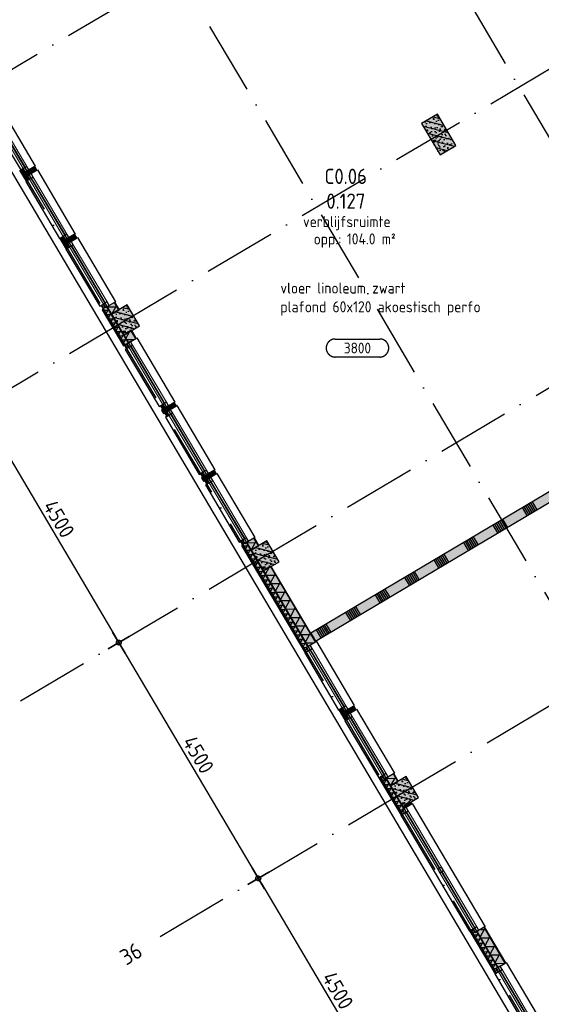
# Model space of a CAD drawing. Header units: millimetres. Extents: x 20872 to 297961, y -293704 to 213007.
# Tile 30 of 256: x 47721 to 56295, y -124954 to -108782. Entities that reach past the tile are written whole.
import ezdxf
from ezdxf.enums import TextEntityAlignment as Align
from ezdxf.xclip import XClip

# ---------------------------------------------------------------- set-up
doc = ezdxf.new("R2010")
doc.units = ezdxf.units.MM
doc.header["$LTSCALE"] = 100
doc.header["$XCLIPFRAME"] = 2
doc.linetypes.add('ACAD_ISO10W100', pattern=[18, 12, -3, 0, -3])
doc.layers.get('Defpoints').update_dxf_attribs({"color": 181})
for name, color, linetype in [('A--L$7--_stramien', 1, 'Continuous'), ('A--L20--_bovenbouw', 3, 'Continuous'), ('A--L30--_afbouw', 7, 'Continuous'), ('A--T$1--_algemeen', 1, 'Continuous'), ('A--T$7--_stramien', 7, 'Continuous'), ('XREFS', 9, 'Continuous')]:
    doc.layers.add(name, color=color, linetype=linetype)
doc.styles.add('BRON standaard', font='isocp.shx')
doc.styles.add('BURO maatvoering', font='isocp.shx')
doc.styles.add('BURO standaard', font='isocp.shx')
doc.styles.add('JINX maatvoering', font='isocp.shx')
doc.styles.add('JINX standaard', font='isocp.shx')
doc.dimstyles.new('JINX maatvoering 1-100', dxfattribs={"dimscale": 100, "dimtxt": 2.5, "dimasz": 1, "dimexe": 125, "dimexo": 0, "dimtad": 1, "dimdec": 0, "dimzin": 12, "dimdsep": 46, "dimtxsty": 'JINX maatvoering', "dimblk": 'BURO_maatvoeringssymbool_01', "dimcen": 2, "dimse1": 1, "dimse2": 1, "dimclrd": 1, "dimclrt": 7, "dimadec": 0, "dimazin": 0, "dimtfac": 1, "dimtdec": 0, "dimtix": 1, "dimtofl": 0, "dimtmove": 0, "dimatfit": 3, "dimldrblk": 'DOT', "dimfxl": 1, "dimtolj": 1, "dimtzin": 0, "dimarcsym": 0})

# ---------------------------------------------------------------- blocks, each defined once
blk = doc.blocks.new('AL_stramlab_01_P03_BV')
at = {"color": 4, "linetype": 'Continuous', "lineweight": -2, "style": 'BRON standaard'}
blk.add_attdef('LABEL', text='', height=350, dxfattribs=at).set_placement((0, 0), align=Align.MIDDLE_CENTER)
blk = doc.blocks.new('AB2_D_DV_MV_maatvoeringssymbool_01')
at = {"color": 1}
for p, q in [((0, -2), (0, 2)), ((-2, 0), (2, 0))]:
    blk.add_line(p, q, dxfattribs=at)
blk.add_circle((0, 0), 0.4, dxfattribs=at)
blk = doc.blocks.new('*D219')
at = {"layer": 'A--T$7--_stramien', "color": 1, "lineweight": -2, "transparency": 16777216}
blk.add_line((44816, 38645), (47007, 34945), dxfattribs=at)
at = {"layer": 'Defpoints', "color": 0, "transparency": 16777216}
for p in [(46976, 40040), (49269, 36168), (47058, 34859)]:
    blk.add_point(p, dxfattribs=at)
at = {"layer": 'A--T$7--_stramien', "color": 1, "lineweight": -2, "transparency": 16777216, "xscale": 100, "yscale": 100, "zscale": 100}
for p, rotation in [((44765, 38731), 120.6301152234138), ((47058, 34859), 300.6301152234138)]:
    blk.add_blockref('AB2_D_DV_MV_maatvoeringssymbool_01', p, dxfattribs=dict(at, rotation=rotation))
at = {"layer": 'A--T$7--_stramien', "color": 7, "transparency": 16777216, "insert": (46073, 36891), "char_height": 250, "attachment_point": 5, "rotation": 300.6301, "style": 'JINX maatvoering'}
blk.add_mtext('\\A1;4500', dxfattribs=at)
blk = doc.blocks.new('_Dot')
at = {"color": 0, "linetype": 'ByBlock', "lineweight": -2}
blk.add_line((-0.5, 0), (-1, 0), dxfattribs=at)
at = {"color": 0, "linetype": 'ByBlock', "const_width": 0.5}
blk.add_lwpolyline([(-0.25, 0, 1), (0.25, 0, 1)], format="xyb", close=True, dxfattribs=at)
blk = doc.blocks.new('BURO_maatvoeringssymbool_01')
at = {"color": 1}
for p, q in [((0, -2), (0, 2)), ((-2, 0), (2, 0))]:
    blk.add_line(p, q, dxfattribs=at)
blk.add_circle((0, 0), 0.4, dxfattribs=at)
blk = doc.blocks.new('*D220')
at = {"layer": 'A--T$7--_stramien', "color": 1, "lineweight": -2, "transparency": 16777216}
blk.add_line((47109, 34773), (49300, 31073), dxfattribs=at)
at = {"layer": 'Defpoints', "color": 0, "transparency": 16777216}
for p in [(49269, 36168), (51562, 32296), (49351, 30987)]:
    blk.add_point(p, dxfattribs=at)
at = {"layer": 'A--T$7--_stramien', "color": 1, "lineweight": -2, "transparency": 16777216, "xscale": 100, "yscale": 100, "zscale": 100}
for p, rotation in [((47058, 34859), 120.6301152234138), ((49351, 30987), 300.6301152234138)]:
    blk.add_blockref('AB2_D_DV_MV_maatvoeringssymbool_01', p, dxfattribs=dict(at, rotation=rotation))
at = {"layer": 'A--T$7--_stramien', "color": 7, "transparency": 16777216, "insert": (48366, 33019), "char_height": 250, "attachment_point": 5, "rotation": 300.6301, "style": 'JINX maatvoering'}
blk.add_mtext('\\A1;4500', dxfattribs=at)
blk = doc.blocks.new('*D221')
at = {"layer": 'A--T$7--_stramien', "color": 1, "lineweight": -2, "transparency": 16777216}
blk.add_line((49402, 30901), (51592, 27201), dxfattribs=at)
at = {"layer": 'Defpoints', "color": 0, "transparency": 16777216}
for p in [(51562, 32296), (53854, 28424), (51643, 27115)]:
    blk.add_point(p, dxfattribs=at)
at = {"layer": 'A--T$7--_stramien', "color": 1, "lineweight": -2, "transparency": 16777216, "xscale": 100, "yscale": 100, "zscale": 100}
for p, rotation in [((49351, 30987), 120.6301152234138), ((51643, 27115), 300.6301152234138)]:
    blk.add_blockref('AB2_D_DV_MV_maatvoeringssymbool_01', p, dxfattribs=dict(at, rotation=rotation))
at = {"layer": 'A--T$7--_stramien', "color": 7, "transparency": 16777216, "insert": (50658, 29147), "char_height": 250, "attachment_point": 5, "rotation": 300.6301, "style": 'JINX maatvoering'}
blk.add_mtext('\\A1;4500', dxfattribs=at)
blk = doc.blocks.new('*D222')
at = {"layer": 'A--T$7--_stramien', "color": 1, "lineweight": -2, "transparency": 16777216}
blk.add_line((51694, 27029), (53885, 23329), dxfattribs=at)
at = {"layer": 'Defpoints', "color": 0, "transparency": 16777216}
for p in [(53854, 28424), (56147, 24552), (53936, 23243)]:
    blk.add_point(p, dxfattribs=at)
at = {"layer": 'A--T$7--_stramien', "color": 1, "lineweight": -2, "transparency": 16777216, "xscale": 100, "yscale": 100, "zscale": 100}
for p, rotation in [((51643, 27115), 120.6301152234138), ((53936, 23243), 300.6301152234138)]:
    blk.add_blockref('AB2_D_DV_MV_maatvoeringssymbool_01', p, dxfattribs=dict(at, rotation=rotation))
at = {"layer": 'A--T$7--_stramien', "color": 7, "transparency": 16777216, "insert": (52951, 25274), "char_height": 250, "attachment_point": 5, "rotation": 300.6301, "style": 'JINX maatvoering'}
blk.add_mtext('\\A1;4500', dxfattribs=at)
blk = doc.blocks.new('AL_plafondhoog_01_P03_BV')
at = {"color": 1, "linetype": 'ByBlock', "lineweight": -2, "ltscale": 2}
for points in [[(-5.24, 2.11), (5.24, 2.11)], [(5.24, -2.11), (-5.24, -2.11)]]:
    blk.add_lwpolyline(points, dxfattribs=at)
at = {"color": 1, "linetype": 'ByBlock', "lineweight": -2}
for centre, start, end in [((-5.24, 0), 90, 270), ((5.24, 0), 270, 90)]:
    blk.add_arc(centre, 2.11, start, end, dxfattribs=at)
at = {"color": 2, "linetype": 'ByBlock', "lineweight": -2, "style": 'BURO standaard', "flags": 4}
blk.add_attdef('BURO_RTE:PLAFOND', text='', height=2.5, dxfattribs=at).set_placement((0, 0), align=Align.MIDDLE_CENTER)
blk = doc.blocks.new('AL_ruimteno_03_P03_BV_GLU-X11 (2)')
at = {"color": 1, "style": 'JINX standaard'}
blk.add_text('opp.:', height=1.8, dxfattribs=at).set_placement((-0.02, -9.72), align=Align.RIGHT)
at = {"color": 2, "linetype": 'ByBlock', "lineweight": -2, "style": 'BURO standaard', "flags": 4}
for tag, p in [('BURO_RTE:RUIMTENUMMER_LEEG', (0.69, 1.47)), ('BURO_RTE:RUIMTENUMMER_TOTAAL', (0.69, -2.59))]:
    blk.add_attdef(tag, text='', height=2.5, dxfattribs=at).set_placement(p, align=Align.MIDDLE_CENTER)
at = {"color": 1, "linetype": 'ByBlock', "lineweight": -2, "style": 'BURO standaard', "flags": 4}
blk.add_attdef('BURO_RTE:BOUWBESLUIT', text='', height=1.8, dxfattribs=at).set_placement((0.86, -5.97), align=Align.MIDDLE_CENTER)
blk.add_attdef('BURO_RTE:OPP', text='', height=1.8, dxfattribs=at).set_placement((0.86, -8.81), align=Align.MIDDLE_LEFT)
blk = doc.blocks.new('AL_ruimteno_03_P03_BV_ruimteafwerking')
at = {"color": 1, "linetype": 'ByBlock', "lineweight": -2, "style": 'BURO standaard', "flags": 4}
for tag, p in [('BURO_RTE:VLOERAFWERKING', (0.86, 1.42)), ('BURO_RTE:PLAFONDAFWERKING', (0.86, -1.66)), ('BURO_RTE:WANDAFWERKING', (0.86, -4.73))]:
    blk.add_attdef(tag, text='', height=1.8, dxfattribs=at).set_placement(p, align=Align.MIDDLE_LEFT)
blk = doc.blocks.new('stramienlijnen_1')
at = {"layer": 'A--L$7--_stramien', "color": 1, "linetype": 'ACAD_ISO10W100', "lineweight": -3}
for p, q in [((41335.5, 64766.5), (69688.8, 16881.1)), ((38003.8, 62793.7), (66357.1, 14908.3)), ((34672, 60821), (63025.3, 12935.6)), ((46976.3, 40040.5), (63635.1, 49904.3)), ((49269, 36168.4), (65927.8, 46032.2)), ((51561.7, 32296.2), (68220.5, 42160)), ((53854.4, 28424.1), (70513.2, 38287.9)), ((45443.3, 33903.1), (49269, 36168.4)), ((47736, 30031), (51561.7, 32296.2)), ((50028.7, 26158.9), (53854.4, 28424.1))]:
    blk.add_line(p, q, dxfattribs=at)
at = {"layer": 'Defpoints'}
blk.add_lwpolyline([(34736.5, 60859.2), (70727.2, 75), (164884.5, 75), (164884.5, 96950), (130834.5, 96950), (130834.5, 22725), (79641, 22725), (51266.3, 70646.6)], dxfattribs=at)
at = {"layer": 'A--T$7--_stramien', "color": 7, "linetype": 'Continuous', "lineweight": -3}
ref = blk.add_blockref('AL_stramlab_01_P03_BV', (49552.1, 25876.6), dxfattribs=dict(at, xscale=75, yscale=75, zscale=75, rotation=30.63011522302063))
ref.add_attrib('LABEL', '36', dxfattribs={"layer": '0', "color": 4, "linetype": 'Continuous', "lineweight": -2, "height": 262.5, "rotation": 30.63012, "style": 'BURO maatvoering'}).set_placement((49552.1, 25876.6), align=Align.MIDDLE_CENTER)
at = {"layer": 'A--T$7--_stramien', "color": 7}
for base, p1, p2, picture, middle in [((47057.9, 34859), (46976.3, 40040.4), (49269.1, 36168.3), '*D219', (46072.9, 36890.6)), ((49350.6, 30987), (49269.1, 36168.3), (51561.7, 32296.3), '*D220', (48365.6, 33018.6)), ((51643.1, 27115.1), (51561.7, 32296.3), (53854.3, 28424.4), '*D221', (50658.2, 29146.6)), ((53936.1, 23242.6), (53854.3, 28424.4), (56147.2, 24551.9), '*D222', (52950.9, 25274.4))]:
    dim = blk.add_linear_dim(base=base, p1=p1, p2=p2, angle=300.63012, dimstyle='JINX maatvoering 1-100', dxfattribs=at)
    dim.commit()
    dim.dimension.update_dxf_attribs({"geometry": picture, "text_midpoint": middle})
blk = doc.blocks.new('begane grond bestaand leeg')
at = {"color": 8}
blk.add_lwpolyline([(130619, 97110), (130619, 22940), (79787, 22940), (51444, 70808), (34518, 60787), (70611, -170), (165129, -170), (165129, 97110)], close=True, dxfattribs=at)
at = {"layer": 'A--T$7--_stramien'}
blk.add_blockref('stramienlijnen_1', (0, 0), dxfattribs=at)
blk = doc.blocks.new('2016-02-04 100 begane grond bestaand')
at = {"layer": 'A--L20--_bovenbouw', "linetype": 'Continuous', "lineweight": -3}
h = blk.add_hatch(dxfattribs=at)
h.set_pattern_fill('GENERAL_DIAMONDS', color=1, scale=1120, angle=120.6301, style=0, pattern_type=2)
h.set_pattern_definition([(180.63, (49352.31, 36450.79), (1.5396, -139.9915), []), (240.63, (49352.31, 36450.79), (122.006, -68.6624), [])])
h.paths.add_polyline_path([(49279, 36575), (49157, 36503), (49231, 36379), (49352, 36451)], flags=0)
h.paths.add_polyline_path([(48620, 37688), (48499, 37616), (48533, 37557), (48655, 37629)], flags=0)
h.paths.add_polyline_path([(47961, 38800), (47840, 38729), (47874, 38670), (47996, 38742)], flags=0)
h.paths.add_polyline_path([(47263, 39979), (47142, 39907), (47216, 39783), (47337, 39854)], flags=0)
h = blk.add_hatch(dxfattribs=at)
h.set_pattern_fill('_U', color=1, scale=70, angle=210.6301, style=0, pattern_type=0)
h.set_pattern_definition([(210.6301, (49360.054, 36455.37), (35.6646, -60.2332), [])])
h.paths.add_polyline_path([(49286, 36580), (49279, 36575), (49352, 36451), (49360, 36455)], flags=0)
h.paths.add_polyline_path([(48628, 37692), (48620, 37688), (48655, 37629), (48662, 37634)], flags=0)
h.paths.add_polyline_path([(47969, 38805), (47961, 38800), (47996, 38742), (48003, 38746)], flags=0)
h.paths.add_polyline_path([(47271, 39983), (47263, 39979), (47337, 39854), (47345, 39859)], flags=0)
for points in [[(54329, 39513), (54634, 38997), (54892, 39150), (54587, 39666)], [(47846, 38575), (47743, 38749), (47724, 38738), (47827, 38564)], [(47883, 38597), (47849, 38655), (47873, 38669), (47839, 38728), (47814, 38713), (47780, 38771), (47744, 38750), (47847, 38576)], [(47969, 38805), (47840, 38729), (47874, 38670), (48003, 38746)], [(48628, 37692), (48499, 37616), (48533, 37557), (48662, 37634)], [(48504, 37463), (48402, 37636), (48383, 37625), (48486, 37451)], [(48541, 37485), (48507, 37542), (48532, 37557), (48498, 37615), (48473, 37601), (48439, 37658), (48403, 37637), (48506, 37464)], [(49286, 36580), (49157, 36503), (49231, 36379), (49360, 36455)], [(49517, 35837), (49483, 35894), (49508, 35909), (49156, 36503), (49131, 36488), (49097, 36546), (49062, 36525), (49482, 35816)], [(49446, 35872), (49094, 36466), (49076, 36455), (49427, 35861)], [(49231, 36379), (49435, 36035), (49693, 36188), (49489, 36532)], [(49564, 36111), (49435, 36035), (49509, 35910), (49638, 35986)], [(50262, 34932), (50133, 34856), (50168, 34797), (50297, 34873)], [(50176, 34724), (50142, 34782), (50167, 34796), (50132, 34855), (50107, 34840), (50073, 34898), (50038, 34877), (50141, 34703)], [(50105, 34760), (50070, 34818), (50051, 34807), (50086, 34749)], [(50921, 33819), (50792, 33743), (50826, 33684), (50955, 33761)], [(57182, 33910), (52507, 31142), (52583, 31012), (57259, 33781)], [(50835, 33612), (50801, 33669), (50825, 33684), (50791, 33742), (50766, 33728), (50732, 33785), (50696, 33764), (50799, 33591)], [(50764, 33647), (50729, 33706), (50710, 33695), (50745, 33636)], [(52469, 30852), (52435, 30910), (52459, 30924), (51450, 32630), (51425, 32615), (51391, 32673), (51355, 32652), (52433, 30831)], [(51580, 32707), (51451, 32630), (51524, 32507), (51653, 32583)], [(52432, 30830), (51388, 32593), (51369, 32582), (52413, 30819)], [(51524, 32507), (51727, 32163), (51986, 32316), (51782, 32660)], [(51856, 32239), (51727, 32163), (52460, 30925), (52589, 31001)], [(53214, 29947), (53084, 29871), (53119, 29812), (53248, 29889)], [(53090, 29717), (52988, 29891), (52969, 29880), (53072, 29706)], [(53127, 29739), (53093, 29797), (53118, 29812), (53084, 29870), (53059, 29856), (53025, 29913), (52989, 29892), (53092, 29718)], [(54046, 28188), (54012, 28246), (54037, 28261), (53742, 28758), (53717, 28743), (53683, 28801), (53648, 28780), (54010, 28167)], [(53872, 28835), (53743, 28758), (53816, 28635), (53945, 28711)], [(53816, 28635), (54020, 28291), (54278, 28444), (54074, 28788)], [(54009, 28166), (53646, 28779), (53627, 28767), (53990, 28155)], [(54149, 28367), (54020, 28290), (54037, 28261), (54167, 28338)], [(55554, 25558), (55138, 26260), (55119, 26248), (55535, 25546)], [(55591, 25579), (55556, 25637), (55581, 25652), (55234, 26239), (55209, 26224), (55175, 26282), (55139, 26261), (55555, 25558)], [(55364, 26316), (55235, 26239), (55582, 25652), (55711, 25729)]]:
    blk.add_hatch(color=60, dxfattribs=at).paths.add_polyline_path(points, flags=0)
h = blk.add_hatch(dxfattribs=at)
h.set_pattern_fill('PREFB', color=1, scale=5, angle=-59.3699, style=0)
h.set_pattern_definition([(345.63, (54328.55, 39513.47), (23.825, 92.997), []), (317.63, (54328.55, 39513.47), (81.828, 18.482), [0, -81.6, -46.2, 0, -67.2]), (348.63, (54328.55, 39513.47), (60.4637, 57.2027), [0, -80.8, 0, -82.4, 0, -66.4]), (11.63, (54328.55, 39513.47), (33.4675, 75.497), [0, -80, 0, -480, -65.8])])
h.paths.add_polyline_path([(54329, 39513), (54634, 38997), (54892, 39150), (54587, 39666)], flags=0)
h = blk.add_hatch(dxfattribs=at)
h.set_pattern_fill('GENERAL_DIAMONDS', color=1, scale=560, angle=120.6301, style=0, pattern_type=2)
h.set_pattern_definition([(180.63, (47873.43, 38669.48), (0.77, -69.996), []), (240.63, (47873.43, 38669.48), (61.003, -34.33), [])])
h.paths.add_polyline_path([(47883, 38597), (47849, 38655), (47873, 38669), (47839, 38728), (47814, 38713), (47780, 38771), (47744, 38750), (47847, 38576)], flags=0)
h = blk.add_hatch(dxfattribs=at)
h.set_pattern_fill('GENERAL_DIAMONDS', color=1, scale=560, angle=120.6301, style=0, pattern_type=2)
h.set_pattern_definition([(180.63, (48532.21, 37556.885), (0.77, -69.996), []), (240.63, (48532.21, 37556.885), (61.003, -34.33), [])])
h.paths.add_polyline_path([(48541, 37485), (48507, 37542), (48532, 37557), (48498, 37615), (48473, 37601), (48439, 37658), (48403, 37637), (48506, 37464)], flags=0)
h = blk.add_hatch(dxfattribs=at)
h.set_pattern_fill('GENERAL_DIAMONDS', color=1, scale=560, angle=120.6301, style=0, pattern_type=2)
h.set_pattern_definition([(180.63, (49507.89, 35909.076), (0.77, -69.996), []), (240.63, (49507.89, 35909.076), (61.003, -34.331), [])])
h.paths.add_polyline_path([(49517, 35837), (49483, 35894), (49508, 35909), (49156, 36503), (49131, 36488), (49097, 36546), (49062, 36525), (49482, 35816)], flags=0)
h = blk.add_hatch(dxfattribs=at)
h.set_pattern_fill('PREFB', color=1, scale=5, angle=-59.3699, style=0)
h.set_pattern_definition([(345.63, (49230.98, 36378.95), (23.825, 92.997), []), (317.63, (49230.98, 36378.95), (81.828, 18.482), [0, -81.6, -46.2, 0, -67.2]), (348.63, (49230.98, 36378.95), (60.464, 57.203), [0, -80.8, 0, -82.4, 0, -66.4]), (11.63, (49230.98, 36378.95), (33.4675, 75.497), [0, -80, 0, -480, -65.8])])
h.paths.add_polyline_path([(49231, 36379), (49435, 36035), (49693, 36188), (49489, 36532)], flags=0)
h = blk.add_hatch(dxfattribs=at)
h.set_pattern_fill('GENERAL_DIAMONDS', color=1, scale=1120, angle=120.6301, style=0, pattern_type=2)
h.set_pattern_definition([(180.63, (51644.96, 32578.77), (1.5396, -139.9915), []), (240.63, (51644.96, 32578.77), (122.006, -68.6624), [])])
h.paths.add_polyline_path([(51572, 32702), (51451, 32630), (51524, 32507), (51645, 32579)], flags=0)
h.paths.add_polyline_path([(50913, 33815), (50792, 33743), (50826, 33684), (50948, 33756)], flags=0)
h.paths.add_polyline_path([(50254, 34927), (50133, 34856), (50168, 34797), (50289, 34869)], flags=0)
h.paths.add_polyline_path([(49556, 36107), (49435, 36035), (49509, 35910), (49630, 35981)], flags=0)
h = blk.add_hatch(dxfattribs=at)
h.set_pattern_fill('_U', color=1, scale=70, angle=210.6301, style=0, pattern_type=0)
h.set_pattern_definition([(210.6301, (51652.71, 32583.35), (35.6646, -60.2332), [])])
h.paths.add_polyline_path([(51580, 32707), (51572, 32702), (51645, 32579), (51653, 32583)], flags=0)
h.paths.add_polyline_path([(50921, 33819), (50913, 33815), (50948, 33756), (50955, 33761)], flags=0)
h.paths.add_polyline_path([(50262, 34932), (50254, 34927), (50289, 34869), (50297, 34873)], flags=0)
h.paths.add_polyline_path([(49564, 36111), (49556, 36107), (49630, 35981), (49638, 35986)], flags=0)
h = blk.add_hatch(dxfattribs=at)
h.set_pattern_fill('GENERAL_DIAMONDS', color=1, scale=560, angle=120.6301, style=0, pattern_type=2)
h.set_pattern_definition([(180.63, (50166.66, 34796.48), (0.77, -69.996), []), (240.63, (50166.66, 34796.48), (61.003, -34.33), [])])
h.paths.add_polyline_path([(50176, 34724), (50142, 34782), (50167, 34796), (50132, 34855), (50107, 34840), (50073, 34898), (50038, 34877), (50141, 34703)], flags=0)
h = blk.add_hatch(dxfattribs=at)
h.set_pattern_fill('SWAND', color=1, scale=5, angle=-149.3699, style=0)
h.set_pattern_definition([(300.63, (57182.17, 33909.8), (484.017, 286.59), []), (300.63, (57155.3, 33893.9), (484.017, 286.59), []), (300.63, (57128.4, 33877.96), (484.017, 286.59), []), (300.63, (57101.5, 33862.04), (484.017, 286.59), []), (300.63, (57074.6, 33846.1), (484.017, 286.59), []), (300.63, (57047.7, 33830.2), (484.017, 286.59), []), (300.63, (57020.8, 33814.3), (484.017, 286.59), [])])
h.paths.add_polyline_path([(57182, 33910), (52507, 31142), (52583, 31012), (57259, 33781)], flags=0)
h = blk.add_hatch(dxfattribs=at)
h.set_pattern_fill('GENERAL_DIAMONDS', color=1, scale=560, angle=120.6301, style=0, pattern_type=2)
h.set_pattern_definition([(180.63, (50825.44, 33683.89), (0.77, -69.996), []), (240.63, (50825.44, 33683.89), (61.003, -34.33), [])])
h.paths.add_polyline_path([(50835, 33612), (50801, 33669), (50825, 33684), (50791, 33742), (50766, 33728), (50732, 33785), (50696, 33764), (50799, 33591)], flags=0)
h = blk.add_hatch(dxfattribs=at)
h.set_pattern_fill('GENERAL_DIAMONDS', color=1, scale=560, angle=120.6301, style=0, pattern_type=2)
h.set_pattern_definition([(180.63, (52459.385, 30924.35), (0.7698, -69.9958), []), (240.63, (52459.385, 30924.35), (61.003, -34.3312), [])])
h.paths.add_polyline_path([(52469, 30852), (52435, 30910), (52459, 30924), (51450, 32630), (51425, 32615), (51391, 32673), (51355, 32652), (52433, 30831)], flags=0)
h = blk.add_hatch(dxfattribs=at)
h.set_pattern_fill('PREFB', color=1, scale=5, angle=-59.3699, style=0)
h.set_pattern_definition([(345.63, (51523.64, 32506.93), (23.825, 92.997), []), (317.63, (51523.64, 32506.93), (81.828, 18.482), [0, -81.6, -46.2, 0, -67.2]), (348.63, (51523.64, 32506.93), (60.464, 57.203), [0, -80.8, 0, -82.4, 0, -66.4]), (11.63, (51523.64, 32506.93), (33.4675, 75.497), [0, -80, 0, -480, -65.8])])
h.paths.add_polyline_path([(51524, 32507), (51727, 32163), (51986, 32316), (51782, 32660)], flags=0)
h = blk.add_hatch(dxfattribs=at)
h.set_pattern_fill('GENERAL_DIAMONDS', color=1, scale=1120, angle=120.6301, style=0, pattern_type=2)
h.set_pattern_definition([(180.63, (53937.55, 28706.85), (1.5396, -139.9915), []), (240.63, (53937.55, 28706.85), (122.006, -68.6624), [])])
h.paths.add_polyline_path([(53865, 28830), (53743, 28758), (53816, 28635), (53938, 28707)], flags=0)
h.paths.add_polyline_path([(53206, 29943), (53084, 29871), (53119, 29812), (53240, 29884)], flags=0)
h.paths.add_polyline_path([(51849, 32235), (51727, 32163), (52460, 30925), (52582, 30997)], flags=0)
h = blk.add_hatch(dxfattribs=at)
h.set_pattern_fill('_U', color=1, scale=70, angle=210.6301, style=0, pattern_type=0)
h.set_pattern_definition([(210.6301, (53945.3, 28711.44), (35.6646, -60.2332), [])])
h.paths.add_polyline_path([(53872, 28835), (53865, 28830), (53938, 28707), (53945, 28711)], flags=0)
h.paths.add_polyline_path([(53214, 29947), (53206, 29943), (53240, 29884), (53248, 29889)], flags=0)
h.paths.add_polyline_path([(51856, 32239), (51849, 32235), (52582, 30997), (52589, 31001)], flags=0)
h = blk.add_hatch(dxfattribs=at)
h.set_pattern_fill('GENERAL_DIAMONDS', color=1, scale=560, angle=120.6301, style=0, pattern_type=2)
h.set_pattern_definition([(180.63, (53118.16, 29811.755), (0.77, -69.996), []), (240.63, (53118.16, 29811.755), (61.003, -34.33), [])])
h.paths.add_polyline_path([(53127, 29739), (53093, 29797), (53118, 29812), (53084, 29870), (53059, 29856), (53025, 29913), (52989, 29892), (53092, 29718)], flags=0)
h = blk.add_hatch(dxfattribs=at)
h.set_pattern_fill('GENERAL_DIAMONDS', color=1, scale=560, angle=120.6301, style=0, pattern_type=2)
h.set_pattern_definition([(180.63, (54036.52, 28260.76), (0.77, -69.996), []), (240.63, (54036.52, 28260.76), (61.003, -34.331), [])])
h.paths.add_polyline_path([(54046, 28188), (54012, 28246), (54037, 28261), (53742, 28758), (53717, 28743), (53683, 28801), (53648, 28780), (54010, 28167)], flags=0)
h = blk.add_hatch(dxfattribs=at)
h.set_pattern_fill('PREFB', color=1, scale=5, angle=-59.3699, style=0)
h.set_pattern_definition([(345.63, (53816.23, 28635.02), (23.825, 92.997), []), (317.63, (53816.23, 28635.016), (81.828, 18.482), [0, -81.6, -46.2, 0, -67.2]), (348.63, (53816.23, 28635.016), (60.464, 57.203), [0, -80.8, 0, -82.4, 0, -66.4]), (11.63, (53816.23, 28635.016), (33.4675, 75.497), [0, -80, 0, -480, -65.8])])
h.paths.add_polyline_path([(53816, 28635), (54020, 28291), (54278, 28444), (54074, 28788)], flags=0)
h = blk.add_hatch(dxfattribs=at)
h.set_pattern_fill('GENERAL_DIAMONDS', color=1, scale=1120, angle=120.6301, style=0, pattern_type=2)
h.set_pattern_definition([(180.63, (56230.47, 24834.39), (1.5396, -139.9915), []), (240.63, (56230.47, 24834.39), (122.006, -68.6624), [])])
h.paths.add_polyline_path([(56213, 24863), (56092, 24792), (56109, 24763), (56230, 24834)], flags=0)
h.paths.add_polyline_path([(55356, 26311), (55235, 26239), (55582, 25652), (55704, 25724)], flags=0)
h.paths.add_polyline_path([(54142, 28362), (54020, 28290), (54037, 28261), (54159, 28333)], flags=0)
h = blk.add_hatch(dxfattribs=at)
h.set_pattern_fill('_U', color=1, scale=70, angle=210.6301, style=0, pattern_type=0)
h.set_pattern_definition([(210.6301, (56238.22, 24838.97), (35.6646, -60.2332), [])])
h.paths.add_polyline_path([(56221, 24868), (56213, 24863), (56230, 24834), (56238, 24839)], flags=0)
h.paths.add_polyline_path([(55364, 26316), (55356, 26311), (55704, 25724), (55711, 25729)], flags=0)
h.paths.add_polyline_path([(54149, 28367), (54142, 28362), (54159, 28333), (54167, 28338)], flags=0)
h = blk.add_hatch(dxfattribs=at)
h.set_pattern_fill('GENERAL_DIAMONDS', color=1, scale=560, angle=120.6301, style=0, pattern_type=2)
h.set_pattern_definition([(180.63, (55581.31, 25651.79), (0.77, -69.996), []), (240.63, (55581.31, 25651.79), (61.003, -34.331), [])])
h.paths.add_polyline_path([(55591, 25579), (55556, 25637), (55581, 25652), (55234, 26239), (55209, 26224), (55175, 26282), (55139, 26261), (55555, 25558)], flags=0)
at = {"color": 8}
blk.add_lwpolyline([(130619, 97110), (130619, 22940), (79787, 22940), (51444, 70808), (34518, 60787), (70611, -170), (165129, -170), (165129, 97110)], close=True, dxfattribs=at)
at = {"layer": 'A--L20--_bovenbouw', "color": 3, "linetype": 'Continuous', "lineweight": -3}
for p, q in [((54587, 39666), (54329, 39513)), ((54892, 39150), (54587, 39666)), ((54329, 39513), (54634, 38997)), ((54634, 38997), (54892, 39150)), ((49489, 36532), (49231, 36379)), ((49693, 36188), (49489, 36532)), ((49231, 36379), (49435, 36035)), ((49435, 36035), (49693, 36188)), ((51782, 32660), (51524, 32507)), ((51524, 32507), (51727, 32163)), ((51986, 32316), (51782, 32660)), ((51727, 32163), (51986, 32316)), ((54074, 28788), (53816, 28635)), ((54278, 28444), (54074, 28788)), ((53816, 28635), (54020, 28291)), ((54020, 28291), (54278, 28444))]:
    blk.add_line(p, q, dxfattribs=at)
at = {"layer": 'A--L20--_bovenbouw', "color": 2, "linetype": 'Continuous', "lineweight": -3}
for p, q in [((47743, 38749), (47724, 38738)), ((47724, 38738), (47827, 38564)), ((47846, 38575), (47743, 38749)), ((47969, 38805), (47961, 38800)), ((47961, 38800), (47996, 38742)), ((48003, 38746), (47969, 38805)), ((47996, 38742), (48003, 38746)), ((47827, 38564), (47846, 38575)), ((48628, 37692), (48620, 37688)), ((48620, 37688), (48655, 37629)), ((48662, 37634), (48628, 37692)), ((48402, 37636), (48383, 37625)), ((48383, 37625), (48486, 37451)), ((48504, 37463), (48402, 37636)), ((48655, 37629), (48662, 37634)), ((48486, 37451), (48504, 37463)), ((49286, 36580), (49279, 36575)), ((49279, 36575), (49352, 36451)), ((49360, 36455), (49286, 36580)), ((49094, 36466), (49076, 36455)), ((49076, 36455), (49427, 35861)), ((49446, 35872), (49094, 36466)), ((49352, 36451), (49360, 36455)), ((49564, 36111), (49556, 36107)), ((49556, 36107), (49630, 35981)), ((49638, 35986), (49564, 36111)), ((49630, 35981), (49638, 35986)), ((49427, 35861), (49446, 35872)), ((50262, 34932), (50254, 34927)), ((50297, 34873), (50262, 34932)), ((50070, 34818), (50051, 34807)), ((50051, 34807), (50086, 34749)), ((50105, 34760), (50070, 34818)), ((50254, 34927), (50289, 34869)), ((50289, 34869), (50297, 34873)), ((50086, 34749), (50105, 34760)), ((50921, 33819), (50913, 33815)), ((50913, 33815), (50948, 33756)), ((50955, 33761), (50921, 33819)), ((57182, 33910), (52507, 31142)), ((50729, 33706), (50710, 33695)), ((50710, 33695), (50745, 33636)), ((50764, 33647), (50729, 33706)), ((50745, 33636), (50764, 33647)), ((50948, 33756), (50955, 33761)), ((52583, 31012), (57259, 33781)), ((51580, 32707), (51572, 32702)), ((51572, 32702), (51645, 32579)), ((51653, 32583), (51580, 32707)), ((51388, 32593), (51369, 32582)), ((51369, 32582), (52413, 30819)), ((52432, 30830), (51388, 32593)), ((51645, 32579), (51653, 32583)), ((51856, 32239), (51849, 32235)), ((51849, 32235), (52582, 30997)), ((52589, 31001), (51856, 32239)), ((52507, 31142), (52583, 31012)), ((52582, 30997), (52589, 31001)), ((52413, 30819), (52432, 30830)), ((53214, 29947), (53206, 29943)), ((53206, 29943), (53240, 29884)), ((53248, 29889), (53214, 29947)), ((52988, 29891), (52969, 29880)), ((52969, 29880), (53072, 29706)), ((53090, 29717), (52988, 29891)), ((53240, 29884), (53248, 29889)), ((53072, 29706), (53090, 29717)), ((53872, 28835), (53865, 28830)), ((53865, 28830), (53938, 28707)), ((53945, 28711), (53872, 28835)), ((53646, 28779), (53627, 28767)), ((53627, 28767), (53990, 28155)), ((54009, 28166), (53646, 28779)), ((53938, 28707), (53945, 28711)), ((54149, 28367), (54142, 28362)), ((54142, 28362), (54159, 28333)), ((54167, 28338), (54149, 28367)), ((54159, 28333), (54167, 28338)), ((53990, 28155), (54009, 28166)), ((55138, 26260), (55119, 26248)), ((55119, 26248), (55535, 25546)), ((55554, 25558), (55138, 26260)), ((55364, 26316), (55356, 26311)), ((55356, 26311), (55704, 25724)), ((55711, 25729), (55364, 26316)), ((55704, 25724), (55711, 25729)), ((55535, 25546), (55554, 25558))]:
    blk.add_line(p, q, dxfattribs=at)
at = {"layer": 'A--L20--_bovenbouw', "color": 1, "linetype": 'Continuous', "lineweight": -3}
for p, q in [((47780, 38771), (47744, 38750)), ((47744, 38750), (47847, 38576)), ((47814, 38713), (47780, 38771)), ((47839, 38728), (47814, 38713)), ((47873, 38669), (47839, 38728)), ((47961, 38800), (47840, 38729)), ((47840, 38729), (47874, 38670)), ((47849, 38655), (47873, 38669)), ((47883, 38597), (47849, 38655)), ((47874, 38670), (47996, 38742)), ((47996, 38742), (47961, 38800)), ((47847, 38576), (47883, 38597)), ((48620, 37688), (48499, 37616)), ((48655, 37629), (48620, 37688)), ((48439, 37658), (48403, 37637)), ((48403, 37637), (48506, 37464)), ((48473, 37601), (48439, 37658)), ((48498, 37615), (48473, 37601)), ((48532, 37557), (48498, 37615)), ((48499, 37616), (48533, 37557)), ((48507, 37542), (48532, 37557)), ((48541, 37485), (48507, 37542)), ((48533, 37557), (48655, 37629)), ((48506, 37464), (48541, 37485)), ((49279, 36575), (49157, 36503)), ((49352, 36451), (49279, 36575)), ((49097, 36546), (49062, 36525)), ((49062, 36525), (49482, 35816)), ((49131, 36488), (49097, 36546)), ((49156, 36503), (49131, 36488)), ((49508, 35909), (49156, 36503)), ((49157, 36503), (49231, 36379)), ((49231, 36379), (49352, 36451)), ((49556, 36107), (49435, 36035)), ((49630, 35981), (49556, 36107)), ((49435, 36035), (49509, 35910)), ((49483, 35894), (49508, 35909)), ((49509, 35910), (49630, 35981)), ((49482, 35816), (49517, 35837)), ((49517, 35837), (49483, 35894)), ((50073, 34898), (50038, 34877)), ((50038, 34877), (50141, 34703)), ((50107, 34840), (50073, 34898)), ((50132, 34855), (50107, 34840)), ((50167, 34796), (50132, 34855)), ((50254, 34927), (50133, 34856)), ((50133, 34856), (50168, 34797)), ((50142, 34782), (50167, 34796)), ((50176, 34724), (50142, 34782)), ((50168, 34797), (50289, 34869)), ((50289, 34869), (50254, 34927)), ((50141, 34703), (50176, 34724)), ((50913, 33815), (50792, 33743)), ((50948, 33756), (50913, 33815)), ((50732, 33785), (50696, 33764)), ((50696, 33764), (50799, 33591)), ((50766, 33728), (50732, 33785)), ((50791, 33742), (50766, 33728)), ((50825, 33684), (50791, 33742)), ((50792, 33743), (50826, 33684)), ((50801, 33669), (50825, 33684)), ((50835, 33612), (50801, 33669)), ((50826, 33684), (50948, 33756)), ((50799, 33591), (50835, 33612)), ((51391, 32673), (51355, 32652)), ((51425, 32615), (51391, 32673)), ((51572, 32702), (51451, 32630)), ((51645, 32579), (51572, 32702)), ((51355, 32652), (52433, 30831)), ((51450, 32630), (51425, 32615)), ((52459, 30924), (51450, 32630)), ((51451, 32630), (51524, 32507)), ((51524, 32507), (51645, 32579)), ((51849, 32235), (51727, 32163)), ((52582, 30997), (51849, 32235)), ((51727, 32163), (52460, 30925)), ((52435, 30910), (52459, 30924)), ((52469, 30852), (52435, 30910)), ((52460, 30925), (52582, 30997)), ((52433, 30831), (52469, 30852)), ((53206, 29943), (53084, 29871)), ((53240, 29884), (53206, 29943)), ((53025, 29913), (52989, 29892)), ((52989, 29892), (53092, 29718)), ((53059, 29856), (53025, 29913)), ((53084, 29870), (53059, 29856)), ((53084, 29871), (53119, 29812)), ((53118, 29812), (53084, 29870)), ((53093, 29797), (53118, 29812)), ((53127, 29739), (53093, 29797)), ((53119, 29812), (53240, 29884)), ((53092, 29718), (53127, 29739)), ((53683, 28801), (53648, 28780)), ((53717, 28743), (53683, 28801)), ((53865, 28830), (53743, 28758)), ((53938, 28707), (53865, 28830)), ((53648, 28780), (54010, 28167)), ((53742, 28758), (53717, 28743)), ((54037, 28261), (53742, 28758)), ((53743, 28758), (53816, 28635)), ((53816, 28635), (53938, 28707)), ((54142, 28362), (54020, 28290)), ((54037, 28261), (54159, 28333)), ((54159, 28333), (54142, 28362)), ((54010, 28167), (54046, 28188)), ((54012, 28246), (54037, 28261)), ((54046, 28188), (54012, 28246)), ((54020, 28290), (54037, 28261)), ((55175, 26282), (55139, 26261)), ((55139, 26261), (55555, 25558)), ((55209, 26224), (55175, 26282)), ((55234, 26239), (55209, 26224)), ((55581, 25652), (55234, 26239)), ((55356, 26311), (55235, 26239)), ((55235, 26239), (55582, 25652)), ((55704, 25724), (55356, 26311)), ((55582, 25652), (55704, 25724)), ((55555, 25558), (55591, 25579)), ((55556, 25637), (55581, 25652)), ((55591, 25579), (55556, 25637))]:
    blk.add_line(p, q, dxfattribs=at)
at = {"layer": 'A--L30--_afbouw', "color": 1, "linetype": 'Continuous', "lineweight": -3}
for p, q in [((47353, 39864), (47977, 38810)), ((47254, 39728), (47810, 38789)), ((47720, 38735), (47780, 38771)), ((47780, 38771), (47814, 38713)), ((47849, 38655), (47883, 38597)), ((47977, 38810), (47969, 38805)), ((48003, 38746), (48012, 38752)), ((48012, 38752), (48636, 37697)), ((47883, 38597), (47822, 38561)), ((47822, 38561), (48378, 37623)), ((47913, 38615), (48469, 37676)), ((48636, 37697), (48628, 37692)), ((48378, 37623), (48439, 37658)), ((48439, 37658), (48473, 37601)), ((48507, 37542), (48541, 37485)), ((48662, 37634), (48671, 37639)), ((48671, 37639), (49295, 36585)), ((48541, 37485), (48481, 37449)), ((48481, 37449), (49037, 36510)), ((48572, 37502), (49127, 36564)), ((49295, 36585), (49286, 36580)), ((49037, 36510), (49097, 36546)), ((49097, 36546), (49131, 36488)), ((49638, 35986), (49647, 35991)), ((49647, 35991), (50271, 34937)), ((49517, 35837), (49457, 35801)), ((49457, 35801), (50013, 34862)), ((49483, 35894), (49517, 35837)), ((49547, 35855), (50103, 34916)), ((50271, 34937), (50262, 34932)), ((50013, 34862), (50073, 34898)), ((50073, 34898), (50107, 34840)), ((50142, 34782), (50176, 34724)), ((50297, 34873), (50305, 34879)), ((50305, 34879), (50929, 33824)), ((50176, 34724), (50116, 34688)), ((50116, 34688), (50672, 33750)), ((50206, 34742), (50762, 33803)), ((50929, 33824), (50921, 33819)), ((50672, 33750), (50732, 33785)), ((50732, 33785), (50766, 33728)), ((50801, 33669), (50835, 33612)), ((50955, 33761), (50964, 33766)), ((50964, 33766), (51588, 32712)), ((50835, 33612), (50774, 33576)), ((50774, 33576), (51330, 32637)), ((50865, 33629), (51421, 32691)), ((51330, 32637), (51391, 32673)), ((51391, 32673), (51425, 32615)), ((51588, 32712), (51580, 32707)), ((52435, 30910), (52469, 30852)), ((52589, 31001), (52598, 31006)), ((52598, 31006), (53222, 29952)), ((52469, 30852), (52408, 30816)), ((52408, 30816), (52964, 29878)), ((52499, 30870), (53055, 29931)), ((53222, 29952), (53214, 29947)), ((52964, 29878), (53025, 29913)), ((53025, 29913), (53059, 29856)), ((53093, 29797), (53127, 29739)), ((53158, 29757), (53713, 28818)), ((53248, 29889), (53257, 29894)), ((53257, 29894), (53881, 28840)), ((53127, 29739), (53067, 29704)), ((53067, 29704), (53623, 28765)), ((53623, 28765), (53683, 28801)), ((53683, 28801), (53717, 28743)), ((53881, 28840), (53872, 28835)), ((54167, 28338), (54175, 28343)), ((54175, 28343), (55372, 26321)), ((54046, 28188), (53986, 28153)), ((53986, 28153), (55115, 26246)), ((54012, 28246), (54046, 28188)), ((54076, 28206), (54623, 27282)), ((54658, 27224), (55205, 26299)), ((55115, 26246), (55175, 26282)), ((55175, 26282), (55209, 26224)), ((55372, 26321), (55364, 26316)), ((55711, 25729), (55720, 25734)), ((55720, 25734), (56230, 24873)), ((55591, 25579), (55530, 25544)), ((55556, 25637), (55591, 25579)), ((55621, 25597), (56062, 24852)), ((55530, 25544), (55972, 24798))]:
    blk.add_line(p, q, dxfattribs=at)
at = {"layer": 'A--L30--_afbouw', "color": 1, "linetype": 'Continuous', "lineweight": 18}
for p, q in [((47224, 39710), (47780, 38771)), ((47284, 39745), (47840, 38807)), ((47883, 38597), (48439, 37658)), ((47943, 38633), (48499, 37694)), ((48602, 37520), (49158, 36581)), ((48541, 37485), (49097, 36546)), ((49517, 35837), (50073, 34898)), ((49577, 35872), (50133, 34934)), ((50176, 34724), (50732, 33785)), ((50236, 34760), (50792, 33821)), ((50895, 33647), (51451, 32708)), ((50835, 33612), (51391, 32673)), ((52469, 30852), (53025, 29913)), ((52529, 30888), (53085, 29949)), ((53188, 29775), (53744, 28836)), ((53127, 29739), (53683, 28801)), ((54046, 28188), (54593, 27264)), ((54106, 28224), (54653, 27299)), ((54627, 27206), (55175, 26282)), ((54688, 27242), (55235, 26317)), ((55591, 25579), (56032, 24834)), ((55651, 25615), (56092, 24870))]:
    blk.add_line(p, q, dxfattribs=at)
at = {"layer": 'A--L30--_afbouw', "color": 2, "linetype": 'Continuous', "lineweight": -3}
for p, q in [((47840, 38807), (47780, 38771)), ((47780, 38771), (47814, 38713)), ((47814, 38713), (47874, 38749)), ((47874, 38749), (47840, 38807)), ((47909, 38690), (47849, 38655)), ((47849, 38655), (47883, 38597)), ((47943, 38633), (47909, 38690)), ((47883, 38597), (47943, 38633)), ((48499, 37694), (48439, 37658)), ((48533, 37636), (48499, 37694)), ((48439, 37658), (48473, 37601)), ((48473, 37601), (48533, 37636)), ((48568, 37578), (48507, 37542)), ((48507, 37542), (48541, 37485)), ((48541, 37485), (48602, 37520)), ((48602, 37520), (48568, 37578)), ((49158, 36581), (49097, 36546)), ((49192, 36524), (49158, 36581)), ((49097, 36546), (49131, 36488)), ((49131, 36488), (49192, 36524)), ((49543, 35930), (49483, 35894)), ((49577, 35872), (49543, 35930)), ((49483, 35894), (49517, 35837)), ((49517, 35837), (49577, 35872)), ((50133, 34934), (50073, 34898)), ((50167, 34876), (50133, 34934)), ((50073, 34898), (50107, 34840)), ((50107, 34840), (50167, 34876)), ((50202, 34817), (50142, 34782)), ((50142, 34782), (50176, 34724)), ((50236, 34760), (50202, 34817)), ((50176, 34724), (50236, 34760)), ((50792, 33821), (50732, 33785)), ((50826, 33763), (50792, 33821)), ((50732, 33785), (50766, 33728)), ((50766, 33728), (50826, 33763)), ((50861, 33705), (50801, 33669)), ((50801, 33669), (50835, 33612)), ((50835, 33612), (50895, 33647)), ((50895, 33647), (50861, 33705)), ((51451, 32708), (51391, 32673)), ((51391, 32673), (51425, 32615)), ((51485, 32651), (51451, 32708)), ((51425, 32615), (51485, 32651)), ((52495, 30945), (52435, 30910)), ((52435, 30910), (52469, 30852)), ((52529, 30888), (52495, 30945)), ((52469, 30852), (52529, 30888)), ((53085, 29949), (53025, 29913)), ((53119, 29891), (53085, 29949)), ((53025, 29913), (53059, 29856)), ((53059, 29856), (53119, 29891)), ((53154, 29833), (53093, 29797)), ((53093, 29797), (53127, 29739)), ((53127, 29739), (53188, 29775)), ((53188, 29775), (53154, 29833)), ((53744, 28836), (53683, 28801)), ((53683, 28801), (53717, 28743)), ((53778, 28779), (53744, 28836)), ((53717, 28743), (53778, 28779)), ((54072, 28282), (54012, 28246)), ((54012, 28246), (54046, 28188)), ((54046, 28188), (54106, 28224)), ((54106, 28224), (54072, 28282)), ((54653, 27299), (54593, 27264)), ((54593, 27264), (54627, 27206)), ((54627, 27206), (54688, 27242)), ((54688, 27242), (54653, 27299)), ((55235, 26317), (55175, 26282)), ((55175, 26282), (55209, 26224)), ((55209, 26224), (55269, 26260)), ((55269, 26260), (55235, 26317)), ((55617, 25673), (55556, 25637)), ((55556, 25637), (55591, 25579)), ((55591, 25579), (55651, 25615)), ((55651, 25615), (55617, 25673))]:
    blk.add_line(p, q, dxfattribs=at)
at = {"layer": 'A--L$7--_stramien'}
blk.add_blockref('stramienlijnen_1', (0, 0), dxfattribs=at)
at = {"layer": 'A--T$1--_algemeen', "color": 8, "linetype": 'Continuous', "lineweight": -3}
ref = blk.add_blockref('AL_ruimteno_03_P03_BV_GLU-X11 (2)', (53013, 38498), dxfattribs=dict(at, xscale=100, yscale=100, zscale=100))
ref.add_attrib('BURO_RTE:RUIMTENUMMER_TOTAAL', '0.127', dxfattribs={"layer": '0', "color": 2, "linetype": 'ByBlock', "lineweight": -2, "height": 250, "style": 'BURO standaard'}).set_placement((53082, 38238), align=Align.MIDDLE_CENTER)
ref.add_attrib('BURO_RTE:BOUWBESLUIT', 'verblijfsruimte', dxfattribs={"layer": '0', "color": 1, "linetype": 'ByBlock', "lineweight": -2, "height": 180, "style": 'BURO standaard'}).set_placement((53099, 37901), align=Align.MIDDLE_CENTER)
ref.add_attrib('BURO_RTE:RUIMTENUMMER_LEEG', 'C0.06', dxfattribs={"layer": '0', "color": 2, "linetype": 'ByBlock', "lineweight": -2, "height": 250, "style": 'BURO standaard'}).set_placement((53082, 38645), align=Align.MIDDLE_CENTER)
ref.add_attrib('BURO_RTE:OPP', '104.0 m²', dxfattribs={"layer": '0', "color": 1, "linetype": 'ByBlock', "lineweight": -2, "height": 180, "style": 'BURO standaard'}).set_placement((53099, 37617), align=Align.MIDDLE_LEFT)
ref = blk.add_blockref('AL_ruimteno_03_P03_BV_ruimteafwerking', (51921, 36668), dxfattribs=dict(at, xscale=100, yscale=100, zscale=100))
ref.add_attrib('BURO_RTE:VLOERAFWERKING', 'vloer linoleum zwart', dxfattribs={"layer": '0', "color": 1, "linetype": 'ByBlock', "lineweight": -2, "height": 180, "style": 'BURO standaard'}).set_placement((52007, 36810), align=Align.MIDDLE_LEFT)
ref.add_attrib('BURO_RTE:PLAFONDAFWERKING', 'plafond 60x120 akoestisch perfo', dxfattribs={"layer": '0', "color": 1, "linetype": 'ByBlock', "lineweight": -2, "height": 180, "style": 'BURO standaard'}).set_placement((52007, 36502), align=Align.MIDDLE_LEFT)
at = {"layer": 'A--T$1--_algemeen', "color": 1, "linetype": 'Continuous', "lineweight": -3}
ref = blk.add_blockref('AL_plafondhoog_01_P03_BV', (53274, 35825), dxfattribs=dict(at, xscale=70, yscale=70, zscale=70))
ref.add_attrib('BURO_RTE:PLAFOND', '3800', dxfattribs={"layer": '0', "color": 2, "linetype": 'ByBlock', "lineweight": -2, "height": 175, "style": 'BURO standaard'}).set_placement((53274, 35825), align=Align.MIDDLE_CENTER)

msp = doc.modelspace()

# ---------------------------------------------------------------- block references
at = {"layer": 'XREFS', "color": 71, "true_color": 0xc9f18e}
ref = msp.add_blockref('begane grond bestaand leeg', (-1, -150000), dxfattribs=at)
XClip(ref).set_block_clipping_path([(116767.076214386, 82263.1420219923), (116767.076214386, 115683.1420219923), (179861.076214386, 115683.1420219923), (179861.076214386, 13442.9004429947), (164491.5066313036, 13442.9004429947), (116767.076214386, 29769.3836009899)])
at = {"layer": 'XREFS'}
ref = msp.add_blockref('2016-02-04 100 begane grond bestaand', (-1, -150000), dxfattribs=at)
XClip(ref).set_block_clipping_path([(116767.0762143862, 29769.3836009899), (164491.5066313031, 13442.9004429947), (179861.076214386, 13442.9004429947), (179861.076214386, -11696.8579780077), (20873.0762143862, -11696.8579780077), (20873.0762143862, 82263.1420219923), (116767.0762143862, 82263.1420219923)])

doc.saveas('drawing.dxf')
